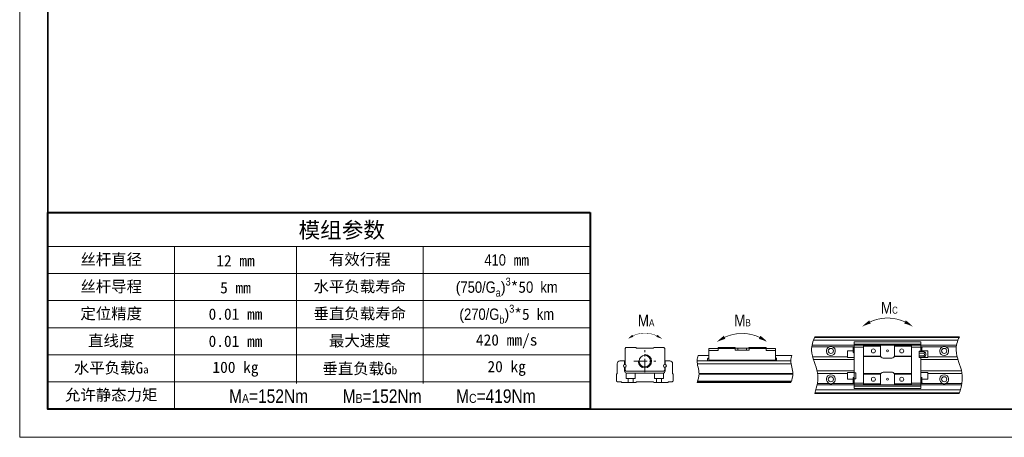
# Model space of a CAD drawing. Header units: millimetres. Extents: x 100 to 3612, y -424 to 856.
# Tile 34 of 45: x 2488 to 2797, y 30 to 161. Entities that reach past the tile are written whole.
import ezdxf

# ---------------------------------------------------------------- set-up
doc = ezdxf.new("R2010")
doc.units = ezdxf.units.MM
doc.linetypes.add('CENTER2', pattern=[28.575, 19.05, -3.175, 3.175, -3.175])
for name, color, linetype, lineweight in [('标注', 3, 'Continuous', 13), ('点划线', 1, 'CENTER2', 13), ('粗线', 7, 'Continuous', 35), ('细线', 7, 'Continuous', 13)]:
    doc.layers.add(name, color=color, linetype=linetype, lineweight=lineweight)
doc.styles.add('7', font='ARIALN.TTF', dxfattribs={"height": 7})

# ---------------------------------------------------------------- blocks, each defined once
blk = doc.blocks.new('A4图框')
at = {"layer": '粗线'}
blk.add_lwpolyline([(5, 205), (292, 205), (292, 5), (5, 5)], close=True, dxfattribs=at)
at = {"layer": '细线'}
blk.add_lwpolyline([(0, 210), (297, 210), (297, 0), (0, 0)], close=True, dxfattribs=at)
blk = doc.blocks.new('扭矩')
at = {"layer": '标注'}
for points, const_width in [([(451.8, 96.04, 0.223025), (436.8, 96.04, 4.483797)], 0.294), ([(345.56, 90.11, 0.223025), (335.36, 90.11, 4.483797)], 0.2), ([(389.57, 89.45, 0.223025), (374.58, 89.45, 4.483797)], 0.294)]:
    blk.add_lwpolyline(points, format="xyb", dxfattribs=dict(at, const_width=const_width))
for points in [[(433.56, 94.07, 0.0147, 1.47, -0.053865), (436.8, 96.04, 0, 0, -1.574086)], [(455.04, 94.07, 0.0147, 1.47, 0.053865), (451.8, 96.04, 0, 0, 1.574086)], [(333.16, 88.77, 0.01, 1, -0.053865), (335.36, 90.11, 0, 0, -1.574086)], [(347.76, 88.77, 0.01, 1, 0.053865), (345.56, 90.11, 0, 0, 1.574086)], [(371.34, 87.48, 0.0147, 1.47, -0.053865), (374.58, 89.45, 0, 0, -1.574086)], [(392.81, 87.48, 0.0147, 1.47, 0.053865), (389.57, 89.45, 0, 0, 1.574086)]]:
    blk.add_lwpolyline(points, format="xyseb", dxfattribs=at)
blk.add_arc((340.46, 79.24), 2.86, 180, 90, dxfattribs=at)
for points, knots in [([(413.21, 89.69), (412.34, 87.78), (410.77, 82.72), (415.51, 74.58), (414.13, 68.38), (413.16, 65.44)], [4.418107, 4.418107, 4.418107, 4.418107, 10.533784, 20.542229, 29.51, 29.51, 29.51, 29.51]), ([(475.04, 89.69), (474.16, 87.78), (472.59, 82.72), (477.33, 74.58), (475.96, 68.38), (474.98, 65.44)], [4.418107, 4.418107, 4.418107, 4.418107, 10.533784, 20.542229, 29.51, 29.51, 29.51, 29.51]), ([(363.22, 81.67), (362.98, 80.98), (362.42, 78.47), (364.23, 74.45), (363.34, 71.38), (362.84, 70.15)], [3.929779, 3.929779, 3.929779, 3.929779, 6.143971, 11.892959, 15.773013, 15.773013, 15.773013, 15.773013]), ([(403.32, 81.67), (403.08, 80.98), (402.52, 78.47), (404.33, 74.45), (403.44, 71.38), (402.94, 70.15)], [3.929779, 3.929779, 3.929779, 3.929779, 6.143971, 11.892959, 15.773013, 15.773013, 15.773013, 15.773013])]:
    blk.add_open_spline(points, degree=3, knots=knots, dxfattribs=at)
at = {"layer": '点划线', "ltscale": 0.3}
for p, q in [((340.46, 74.58), (340.46, 83.91)), ((335.79, 79.24), (345.12, 79.24))]:
    blk.add_line(p, q, dxfattribs=at)
at = {"layer": '细线'}
for p, q in [((413.1, 89.43), (474.92, 89.43)), ((413.21, 89.69), (475.04, 89.69)), ((331.97, 84.63), (332.37, 85.04)), ((331.97, 84.63), (331.97, 77.83)), ((332.37, 85.04), (336.62, 85.04)), ((336.82, 84.84), (336.62, 85.04)), ((344.09, 84.84), (336.82, 84.84)), ((344.3, 85.04), (344.09, 84.84)), ((348.54, 85.04), (344.3, 85.04)), ((348.54, 85.04), (348.94, 84.63)), ((348.94, 84.63), (348.94, 77.83)), ((367.81, 84.63), (379.04, 84.63)), ((367.81, 84.63), (367.81, 79.53)), ((371.77, 85.04), (371.77, 83.83)), ((379.11, 85.04), (371.77, 85.04)), ((379.04, 84.03), (379.04, 85.04)), ((384.94, 84.84), (379.21, 84.84)), ((380.26, 84.84), (380.26, 84.03)), ((383.89, 84.03), (383.89, 84.84)), ((392.38, 85.04), (385.04, 85.04)), ((385.1, 84.03), (385.1, 85.04)), ((385.1, 84.63), (396.34, 84.63)), ((392.38, 85.04), (392.38, 83.83)), ((396.34, 79.53), (396.34, 84.63)), ((411.89, 85.45), (419.46, 85.45)), ((473.81, 86.05), (411.99, 86.05)), ((474.43, 88.21), (412.6, 88.21)), ((420.65, 85.45), (430.03, 85.45)), ((429.55, 83.22), (429.55, 84.84)), ((430.03, 87.55), (430.03, 67.58)), ((430.03, 87.55), (458.57, 87.55)), ((458.57, 86.55), (430.03, 86.55)), ((433.99, 85.24), (430.03, 85.24)), ((433.99, 86.05), (433.99, 69.08)), ((441.27, 85.65), (433.99, 85.65)), ((441.27, 86.05), (441.27, 81.81)), ((447.33, 86.05), (447.33, 81.81)), ((454.61, 85.65), (447.33, 85.65)), ((454.61, 69.08), (454.61, 86.05)), ((458.57, 85.24), (454.61, 85.24)), ((458.57, 83.32), (458.57, 87.55)), ((458.57, 85.45), (467.95, 85.45)), ((459.05, 83.32), (459.05, 84.84)), ((469.14, 85.45), (473.71, 85.45)), ((367.81, 81.67), (363.22, 81.67)), ((367.32, 79.36), (367.32, 80.25)), ((371.77, 83.83), (367.81, 83.83)), ((379.04, 84.03), (385.1, 84.03)), ((396.34, 83.83), (392.38, 83.83)), ((403.32, 81.67), (396.34, 81.67)), ((396.82, 79.36), (396.82, 80.25)), ((412.28, 81.12), (427.13, 81.12)), ((429.55, 83.63), (427.12, 83.63)), ((427.12, 80.8), (427.12, 83.63)), ((427.12, 80.8), (430.03, 80.8)), ((441.34, 81.4), (433.99, 81.4)), ((441.43, 81.2), (433.99, 81.2)), ((442.48, 80.6), (446.12, 80.6)), ((447.17, 81.2), (454.61, 81.2)), ((454.61, 81.4), (447.26, 81.4)), ((457.84, 80.84), (457.84, 83.47)), ((458.57, 83.47), (457.84, 83.47)), ((459.54, 83.32), (457.84, 83.32)), ((457.84, 82.74), (459.54, 82.74)), ((459.54, 81.57), (457.84, 81.57)), ((459.54, 80.99), (457.84, 80.99)), ((458.57, 80.84), (457.84, 80.84)), ((458.57, 80.99), (458.57, 67.58)), ((458.57, 80.8), (461.48, 80.8)), ((461.48, 83.63), (459.05, 83.63)), ((460.67, 82.44), (460.67, 81.87)), ((461.47, 81.12), (474.11, 81.12)), ((461.48, 80.8), (461.48, 83.63)), ((328.6, 73.93), (328.6, 78.15)), ((329.81, 79.36), (331.77, 79.36)), ((331.77, 79.36), (331.77, 77.83)), ((331.77, 74.98), (331.77, 76.62)), ((331.97, 75.4), (331.97, 76.62)), ((348.94, 76.62), (348.94, 75.4)), ((349.14, 79.36), (351.11, 79.36)), ((349.14, 79.36), (349.14, 77.83)), ((349.14, 74.98), (349.14, 76.62)), ((352.32, 78.15), (352.32, 73.93)), ((362.81, 79.36), (402.91, 79.36)), ((403.02, 78.15), (362.92, 78.15)), ((396.34, 79.64), (367.81, 79.64)), ((367.81, 79.36), (367.81, 79.53)), ((396.34, 79.53), (367.81, 79.53)), ((396.34, 79.53), (396.34, 79.36)), ((430.04, 79.99), (412.62, 79.99)), ((474.45, 79.99), (458.57, 79.99)), ((328.33, 73.67), (328.6, 73.93)), ((328.33, 70.76), (328.33, 73.67)), ((332.37, 75), (331.97, 75.4)), ((348.54, 75), (332.37, 75)), ((332.48, 74.19), (332.48, 71.82)), ((332.48, 71.82), (336.32, 71.82)), ((332.57, 74.18), (348.34, 74.18)), ((333.28, 71.82), (333.28, 70.15)), ((335.51, 71.82), (335.51, 70.15)), ((336.32, 74.18), (336.32, 71.82)), ((344.6, 74.18), (344.6, 71.82)), ((348.44, 71.82), (344.6, 71.82)), ((345.41, 71.82), (345.41, 70.15)), ((347.63, 71.82), (347.63, 70.15)), ((348.44, 74.19), (348.44, 71.82)), ((348.94, 75.4), (348.54, 75)), ((352.32, 73.93), (352.58, 73.67)), ((352.58, 73.67), (352.58, 70.76)), ((363.67, 73.93), (403.77, 73.93)), ((363.68, 73.67), (403.77, 73.67)), ((414.15, 75.14), (430.04, 75.14)), ((414.36, 74.01), (427.13, 74.01)), ((430.03, 74.33), (427.12, 74.33)), ((427.12, 71.5), (427.12, 74.33)), ((429.55, 71.91), (429.55, 70.29)), ((430.03, 74.29), (430.76, 74.29)), ((430.03, 71.66), (430.76, 71.66)), ((430.76, 74.29), (430.76, 71.66)), ((441.43, 73.93), (433.99, 73.93)), ((441.34, 73.73), (433.99, 73.73)), ((441.27, 69.08), (441.27, 73.32)), ((442.48, 74.53), (446.12, 74.53)), ((447.17, 73.93), (454.61, 73.93)), ((454.61, 73.73), (447.26, 73.73)), ((447.33, 73.32), (447.33, 69.08)), ((458.57, 75.14), (475.97, 75.14)), ((461.48, 74.33), (458.57, 74.33)), ((459.05, 70.29), (459.05, 71.91)), ((461.47, 74.01), (476.18, 74.01)), ((461.48, 71.5), (461.48, 74.33)), ((328.74, 70.35), (328.33, 70.76)), ((330.35, 70.35), (328.74, 70.35)), ((330.56, 70.15), (330.35, 70.35)), ((336.62, 70.15), (330.56, 70.15)), ((336.82, 70.35), (336.62, 70.15)), ((344.09, 70.35), (336.82, 70.35)), ((344.3, 70.15), (344.09, 70.35)), ((350.36, 70.15), (344.3, 70.15)), ((350.56, 70.35), (350.36, 70.15)), ((351.89, 70.35), (350.56, 70.35)), ((352.32, 70.53), (352.34, 70.51)), ((352.58, 70.76), (352.34, 70.51)), ((362.84, 70.15), (402.94, 70.15)), ((403.02, 70.35), (362.92, 70.35)), ((363.07, 70.76), (403.17, 70.76)), ((414.15, 69.08), (475.97, 69.08)), ((414.25, 69.68), (419.46, 69.68)), ((420.65, 69.68), (430.03, 69.68)), ((427.12, 71.5), (429.55, 71.5)), ((430.03, 69.89), (433.99, 69.89)), ((430.03, 68.58), (458.57, 68.58)), ((430.03, 67.58), (458.57, 67.58)), ((441.27, 69.48), (433.99, 69.48)), ((454.61, 69.48), (447.33, 69.48)), ((454.61, 69.89), (458.57, 69.89)), ((458.57, 69.68), (467.95, 69.68)), ((459.05, 71.5), (461.48, 71.5)), ((469.14, 69.68), (476.08, 69.68)), ((413.16, 65.44), (474.98, 65.44)), ((475.07, 65.7), (413.24, 65.7)), ((413.62, 66.92), (475.44, 66.92))]:
    blk.add_line(p, q, dxfattribs=at)
for centre, radius in [((420.05, 83.63), 1.11), ((438.24, 83.63), 0.849), ((450.36, 83.63), 0.849), ((468.55, 83.63), 1.11), ((340.46, 79.24), 2.42), ((444.3, 83.63), 0.434), ((331.87, 77.22), 0.614), ((349.04, 77.22), 0.614), ((420.05, 71.5), 1.11), ((438.24, 71.5), 0.849), ((444.3, 71.5), 0.434), ((450.36, 71.5), 0.849), ((468.55, 71.5), 1.11)]:
    blk.add_circle(centre, radius, dxfattribs=at)
for centre, radius, start, end in [((380.26, 85.44), 1.21, 199.4712, 210), ((420.05, 83.63), 1.92, 107.9953, 72.0062), ((429.95, 84.84), 0.404, 78.463, 180.0001), ((458.65, 84.84), 0.404, 359.9999, 101.537), ((468.55, 83.63), 1.92, 107.9938, 72.0062), ((367.73, 80.25), 0.404, 78.463, 180.0001), ((396.42, 80.25), 0.404, 359.9999, 101.537), ((429.95, 83.22), 0.404, 179.9999, 281.537), ((442.48, 81.81), 1.21, 180, 270), ((446.12, 81.81), 1.21, 270, 360), ((459.54, 82.15), 1.17, 14.082, 89.9713), ((459.54, 82.15), 0.583, 270.1017, 90.0043), ((459.54, 82.15), 1.17, 270, 345.918), ((329.81, 78.15), 1.21, 90, 180), ((351.11, 78.15), 1.21, 0, 90), ((332.57, 74.98), 0.8, 180, 270), ((348.34, 74.98), 0.8, 270, 0), ((420.05, 71.5), 1.92, 287.9938, 252.0047), ((429.95, 71.91), 0.404, 78.463, 180.0001), ((442.48, 73.32), 1.21, 90, 180), ((446.12, 73.32), 1.21, 30, 90), ((446.12, 73.32), 1.21, 0, 19.4712), ((458.65, 71.91), 0.404, 359.9999, 101.537), ((468.55, 71.5), 1.92, 287.9938, 252.0047), ((351.89, 70.96), 0.606, 270, 314.9062), ((429.95, 70.29), 0.404, 179.9999, 281.537), ((458.65, 70.29), 0.404, 258.463, 0.0001)]:
    blk.add_arc(centre, radius, start, end, dxfattribs=at)
for centre, major_axis, ratio, start_param, end_param in [((383.89, 85.44), (0.51, 1.1), 1, 4.621289, 4.805051), ((459.54, 83.03), (0.583, 0), 0.5, 4.712313, 7.852981), ((459.54, 81.28), (-0.583, 0), 0.5, 1.570197, 4.710613), ((446.12, 73.32), (0.51, -1.1), 1, 1.478135, 1.661896)]:
    blk.add_ellipse(centre, major_axis=major_axis, ratio=ratio, start_param=start_param, end_param=end_param, dxfattribs=at)
for points in [[(420.65, 85.45), (420.6, 85.47), (420.55, 85.48), (420.45, 85.51), (420.4, 85.51), (420.3, 85.53), (420.25, 85.54), (420.15, 85.54), (420.1, 85.55), (420.03, 85.55), (420, 85.55), (419.95, 85.54), (419.93, 85.54), (419.85, 85.54), (419.8, 85.53), (419.7, 85.51), (419.6, 85.5), (419.51, 85.47), (419.46, 85.45)], [(469.14, 85.45), (469.09, 85.47), (469.04, 85.48), (468.95, 85.51), (468.9, 85.51), (468.8, 85.53), (468.75, 85.54), (468.65, 85.54), (468.6, 85.55), (468.52, 85.55), (468.5, 85.55), (468.45, 85.54), (468.42, 85.54), (468.35, 85.54), (468.3, 85.53), (468.2, 85.51), (468.1, 85.5), (468, 85.47), (467.95, 85.45)], [(419.46, 69.68), (419.51, 69.66), (419.56, 69.65), (419.65, 69.62), (419.7, 69.61), (419.8, 69.6), (419.85, 69.59), (419.95, 69.59), (420, 69.58), (420.08, 69.58), (420.1, 69.58), (420.15, 69.59), (420.18, 69.59), (420.25, 69.59), (420.3, 69.6), (420.4, 69.61), (420.5, 69.63), (420.6, 69.66), (420.65, 69.68)], [(467.95, 69.68), (468, 69.66), (468.05, 69.65), (468.15, 69.62), (468.2, 69.61), (468.3, 69.6), (468.35, 69.59), (468.45, 69.59), (468.5, 69.58), (468.57, 69.58), (468.6, 69.58), (468.65, 69.59), (468.67, 69.59), (468.75, 69.59), (468.8, 69.6), (468.9, 69.61), (469, 69.63), (469.09, 69.66), (469.14, 69.68)]]:
    blk.add_open_spline(points, degree=3, knots=[0, 0, 0, 0, 0.125, 0.125, 0.25, 0.25, 0.375, 0.375, 0.5, 0.5, 0.5625, 0.5625, 0.625, 0.625, 0.75, 0.75, 0.875, 1, 1, 1, 1], dxfattribs=at)
blk.add_open_spline([(362.98, 70.51), (403.08, 70.51)], degree=1, dxfattribs=at)
at = {"layer": '标注', "char_height": 5, "attachment_point": 1, "style": '7'}
for s, insert in [('M{\\H0.6x;C}', (441.48, 104.59)), ('M{\\H0.6x;A}', (337.46, 99.18)), ('M{\\H0.6x;B}', (378.72, 99.18))]:
    blk.add_mtext_dynamic_manual_height_columns(s, width=12.0149, gutter_width=35, heights=[0], dxfattribs=dict(at, insert=insert))

msp = doc.modelspace()

# ---------------------------------------------------------------- linework, layer by layer
at = {"layer": '标注'}
for p, q in [((2497.33, 89.9), (2667.47, 89.9)), ((2537.03, 89.9), (2537.03, 38.86)), ((2575.31, 89.9), (2575.31, 46.91)), ((2615.01, 89.9), (2615.01, 46.91)), ((2497.33, 81.4), (2667.47, 81.4)), ((2497.33, 72.89), (2667.47, 72.89)), ((2497.33, 64.38), (2667.47, 64.38)), ((2497.33, 55.88), (2667.47, 55.88)), ((2497.33, 47.37), (2667.47, 47.37))]:
    msp.add_line(p, q, dxfattribs=at)
at = {"layer": '标注', "lineweight": 40}
for points in [[(2667.47, 100.54), (2667.47, 38.86), (2497.33, 38.86), (2497.33, 100.54)], [(2497.33, 100.54), (2667.47, 100.54)]]:
    msp.add_lwpolyline(points, dxfattribs=at)

# ---------------------------------------------------------------- block references
at = {"layer": '标注'}
for name, p, xscale, yscale, zscale in [('A4图框', (2488.47, 30), 1.772264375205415, 1.772264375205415, 1.772264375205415), ('扭矩', (2435, -4.2), 0.7330993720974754, 0.7330993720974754, 0.7330993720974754)]:
    msp.add_blockref(name, p, dxfattribs=dict(at, xscale=xscale, yscale=yscale, zscale=zscale))

# ---------------------------------------------------------------- texts
at = {"layer": '标注', "attachment_point": 5, "style": '7'}
for s, insert, char_height, width in [('{\\fSimSun|b0|i0|c134|p2;模组参数}', (2589.49, 94.77), 4.9623, 170.1374), ('{\\fSimSun|b0|i0|c134|p2;丝杆直径}', (2517.18, 85.65), 3.5445, 39.6969), ('{\\fSimSun|b0|i0|c134|p34;12 mm}', (2556.17, 85.42), 3.5445, 38.2808), ('{\\fSimSun|b0|i0|c134|p34;有效行程}', (2595.16, 85.65), 3.5445, 39.6989), ('410{\\fSimSun|b0|i0|c134|p34; mm}', (2641.24, 85.65), 3.5445, 52.4609), ('{\\fSimSun|b0|i0|c134|p2;丝杆导程}', (2517.18, 77.14), 3.5445, 39.6969), ('{\\fSimSun|b0|i0|c134|p34;5 mm}', (2556.17, 76.92), 3.5445, 38.2808), ('{\\fSimSun|b0|i0|c134|p34;水平负载寿命}', (2595.16, 77.14), 3.5445, 39.6989), ('\\A1;{\\fYouYuan|b0|i0|c134|p49;\\H0.95995x;(}750/G{\\H0.7x;\\S ^ a;\\fYouYuan|b0|i0|c134|p49;\\H1.37137x;)\\fArial Narrow|b0|i0|c134|p34;\\H0.7292x;\\S3^  ;\\fSimSun|b0|i0|c134|p34;\\H1.42858x;*5}0  km', (2641.24, 77.14), 3.54453, 52.4609), ('\\A1;{\\fYouYuan|b0|i0|c134|p49;\\H0.95995x;(}270/G{\\H0.7x;\\S ^ b;\\fYouYuan|b0|i0|c134|p49;\\H1.37136x;)\\fArial Narrow|b0|i0|c134|p34;\\H0.7292x;\\S3^  ;\\fSimSun|b0|i0|c134|p34;\\H1.42858x;*5}  km', (2641.24, 68.64), 3.54453, 52.4609), ('{\\fSimSun|b0|i0|c134|p2;定位精度}', (2517.18, 68.64), 3.5445, 39.6969), ('{\\fSimSun|b0|i0|c134|p34;0.01 mm}', (2556.17, 68.64), 3.5445, 38.2808), ('{\\fSimSun|b0|i0|c134|p34;垂直负载寿命}', (2595.16, 68.64), 3.5445, 39.6989), ('{\\fSimSun|b0|i0|c134|p2;直线度}', (2517.18, 60.13), 3.5445, 39.6969), ('{\\fSimSun|b0|i0|c134|p34;0.01 mm}', (2556.17, 60.13), 3.5445, 38.2808), ('{\\fSimSun|b0|i0|c134|p34;最大速度}', (2595.16, 60.13), 3.5445, 39.6989), ('{\\fSimSun|b0|i0|c134|p34;420 mm/s}', (2641.24, 60.13), 3.5445, 52.4609), ('{\\fSimSun|b0|i0|c134|p34;水平负载G\\H0.70397x;a}', (2517.18, 51.62), 3.5445, 39.6969), ('{\\fSimSun|b0|i0|c134|p34;100 kg}', (2556.17, 51.39), 3.5445, 38.2808), ('{\\fSimSun|b0|i0|c134|p34;垂直负载G\\H0.70397x;b}', (2595.16, 51.39), 3.5445, 39.6989), ('{\\fSimSun|b0|i0|c134|p34;20 kg}', (2641.24, 51.62), 3.5445, 52.4609), ('{\\fSimSun|b0|i0|c134|p34;允许静态力矩}', (2517.18, 43.11), 3.5445, 39.6969), ('{\\H1.2x;M\\H0.66667x;A\\H1.5x;=152Nm        M\\H0.66667x;B\\H1.5x;=152Nm        M\\H0.66667x;C\\H1.5x;=419Nm \\H1.16666x; \\fSimSun|b0|i0|c134|p34; }', (2602.25, 42.89), 3.54453, 130.4405)]:
    msp.add_mtext(s, dxfattribs=dict(at, insert=insert, char_height=char_height, width=width))

doc.saveas('drawing.dxf')
